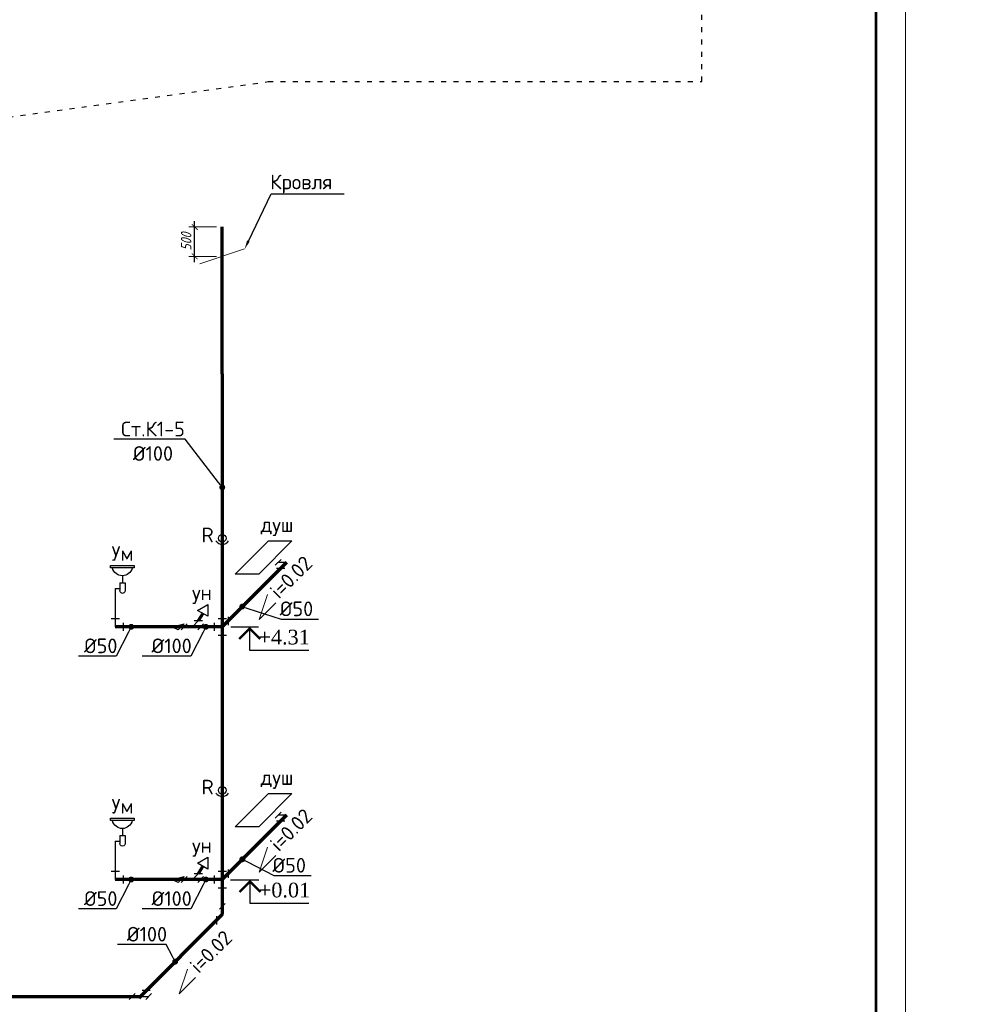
# Model space of a CAD drawing. Extents: x -4445 to 1909585, y 1860 to 289234.
# Tile 106 of 110: x 756652 to 772670, y 194308 to 211061. Entities that reach past the tile are written whole.
import ezdxf
from ezdxf import colors
from ezdxf.entities.mleader import LeaderData, LeaderLine
from ezdxf.math import Vec2, Vec3

# ---------------------------------------------------------------- set-up
doc = ezdxf.new("R2010")
doc.units = 0
doc.header["$LTSCALE"] = 0.5
doc.header["$MEASUREMENT"] = 0
doc.header["$PDMODE"] = 34
doc.header["$PDSIZE"] = 3
doc.linetypes.add('ACAD_ISO03W100', pattern=[30, 12, -18])
doc.layers.get('0').update_dxf_attribs({"linetype": 'CONTINUOUS', "lineweight": 18})
doc.layers.get('DEFPOINTS').update_dxf_attribs({"color": 2, "linetype": 'CONTINUOUS', "lineweight": 13})
doc.layers.add('U 20', color=7, linetype='CONTINUOUS')
doc.layers.add('ВК', color=7, linetype='CONTINUOUS', lineweight=25)
doc.layers.add('К1', color=24, linetype='бытовая канализация', lineweight=70)
doc.styles.add('GOST', font='isocpeur.ttf')
doc.styles.add('Isocpeur', font='isocpeui.ttf', dxfattribs={"height": 250})
doc.styles.get("Standard").update_dxf_attribs({"font": 'spds.shx', "oblique": 15})
doc.styles.add('Наименование', font='times.ttf')
doc.linetypes.add('бытовая канализация', pattern='A,5,-0.5,["К1",Standard,S=0.7,R=0,X=0,Y=-0.35],-2', length=7.5)
doc.dimstyles.new('100', dxfattribs={"dimtxt": 180, "dimasz": 100, "dimexe": 100, "dimexo": 100, "dimgap": 50, "dimtad": 1, "dimdec": 0, "dimzin": 0, "dimdsep": 46, "dimtxsty": 'Standard', "dimblk": 'ARCHTICK', "dimcen": 200, "dimdle": 100, "dimclrt": 256, "dimadec": 0, "dimazin": 0, "dimtfac": 1, "dimtdec": 0, "dimtmove": 2, "dimatfit": 3, "dimldrblk": 'ARCHTICK', "dimfxl": 0.5, "dimtvp": 1.1, "dimtolj": 1, "dimtzin": 0, "dimlwe": -1, "dimarcsym": 0})

# ---------------------------------------------------------------- blocks, each defined once
blk = doc.blocks.new('Умывальник схема')
at = {"color": 7, "lineweight": 30, "ltscale": 250}
for p, q in [((13263, 19024), (13263, 18903)), ((13309, 18903), (13217, 18903)), ((13217, 18903), (13217, 18770)), ((13309, 18903), (13309, 18770)), ((13384, 18805), (13309, 18805))]:
    blk.add_line(p, q, dxfattribs=at)
blk.add_lwpolyline([(13466, 19197), (13062, 19197), (13062, 19157), (13466, 19157)], close=True, dxfattribs=at)
for centre, radius, start, end in [((13264, 19196), 173, 193.0686, 346.9314), ((13263, 18770), 45.9, 180, 0.0003)]:
    blk.add_arc(centre, radius, start, end, dxfattribs=at)
blk = doc.blocks.new('_Dot')
at = {"color": 0, "linetype": 'ByBlock', "lineweight": -2}
blk.add_line((-0.5, 0), (-1, 0), dxfattribs=at)
at = {"color": 0, "linetype": 'ByBlock', "const_width": 0.5}
blk.add_lwpolyline([(-0.25, 0, 1), (0.25, 0, 1)], format="xyb", close=True, dxfattribs=at)
blk = doc.blocks.new('_ArchTick')
at = {"color": 0, "linetype": 'ByBlock', "const_width": 0.15}
blk.add_lwpolyline([(-0.5, -0.5), (0.5, 0.5)], dxfattribs=at)
blk = doc.blocks.new('*D3039')
at = {"color": 0, "linetype": 'Continuous', "lineweight": -2, "transparency": 16777216}
blk.add_line((759628, 206935), (759628, 207635), dxfattribs=at)
at = {"color": 0, "transparency": 16777216}
for p, q in [((759997, 207535), (759528, 207535)), ((759997, 207035), (759528, 207035))]:
    blk.add_line(p, q, dxfattribs=at)
at = {"layer": 'DEFPOINTS', "color": 0, "transparency": 16777216}
for p in [(759628, 207535), (760097, 207535), (760097, 207035)]:
    blk.add_point(p, dxfattribs=at)
at = {"color": 0, "lineweight": -2, "transparency": 16777216, "xscale": 100, "yscale": 100, "zscale": 100}
for p, rotation in [((759628, 207535), 90), ((759628, 207035), 270)]:
    blk.add_blockref('_ArchTick', p, dxfattribs=dict(at, rotation=rotation))
at = {"transparency": 16777216, "insert": (759484, 207285), "char_height": 180, "attachment_point": 5, "rotation": 90}
blk.add_mtext('\\A1;500', dxfattribs=at)

msp = doc.modelspace()

# ---------------------------------------------------------------- linework, layer by layer
msp.add_line((759716.699, 206910.1), (760478.099, 207160.05))
at = {"color": 26, "lineweight": 30, "ltscale": 250}
for p, q in [((761099.439, 201877.115), (761000.444, 201778.12)), ((761020.947, 201728.623), (761160.947, 201728.623)), ((761189.941, 201827.618), (761049.941, 201827.618)), ((761090.947, 201728.623), (761189.941, 201827.618)), ((758278.066, 201381.7), (758278.066, 200731.7)), ((758208.066, 200871.7), (758348.066, 200871.7)), ((758278.066, 200871.7), (758278.066, 200731.7)), ((760027.399, 200871.7), (760167.399, 200871.7)), ((760097.399, 200871.7), (760097.399, 200591.7)), ((760196.394, 200900.695), (760196.394, 200760.695)), ((758278.066, 200731.7), (758418.066, 200731.7)), ((758418.066, 200661.7), (758418.066, 200801.7)), ((759447.651, 200781.197), (759348.656, 200682.203)), ((759500.051, 200781.197), (759401.056, 200682.203)), ((759450.554, 200731.7), (759730.554, 200731.7)), ((759590.554, 200731.7), (759689.549, 200830.695)), ((759759.549, 200830.695), (759619.549, 200830.695)), ((759780.051, 200781.197), (759681.056, 200682.203)), ((759957.399, 200801.7), (759957.399, 200661.7)), ((760097.399, 200731.7), (759957.399, 200731.7)), ((760097.399, 200731.7), (760196.394, 200830.695)), ((760027.399, 200591.7), (760167.399, 200591.7)), ((761099.439, 197577.115), (761000.444, 197478.12)), ((761189.941, 197527.618), (761049.941, 197527.618)), ((761090.947, 197428.623), (761189.941, 197527.618)), ((761020.947, 197428.623), (761160.947, 197428.623)), ((758278.066, 197081.7), (758278.066, 196431.7)), ((758208.066, 196571.7), (758348.066, 196571.7)), ((758278.066, 196571.7), (758278.066, 196431.7)), ((759590.554, 196431.7), (759689.549, 196530.695)), ((759759.549, 196530.695), (759619.549, 196530.695)), ((760027.399, 196571.7), (760167.399, 196571.7)), ((760097.399, 196571.7), (760097.399, 196291.7)), ((760097.399, 196431.7), (760196.394, 196530.695)), ((760196.394, 196600.695), (760196.394, 196460.695)), ((758278.066, 196431.7), (758418.066, 196431.7)), ((758418.066, 196361.7), (758418.066, 196501.7)), ((759447.651, 196481.197), (759348.656, 196382.203)), ((759500.051, 196481.197), (759401.056, 196382.203)), ((759450.554, 196431.7), (759730.554, 196431.7)), ((759780.051, 196481.197), (759681.056, 196382.203)), ((759957.399, 196501.7), (759957.399, 196361.7)), ((760097.399, 196431.7), (759957.399, 196431.7)), ((760027.399, 196291.7), (760167.399, 196291.7)), ((760146.897, 196024.573), (760047.902, 195925.578)), ((760097.399, 195835.075), (760097.399, 195975.075)), ((760097.399, 195835.075), (759998.404, 195736.081)), ((759998.404, 195806.081), (759998.404, 195666.081)), ((758704.689, 194442.365), (758803.684, 194541.36)), ((758873.684, 194541.36), (758733.684, 194541.36)), ((758614.186, 194491.862), (758515.191, 194392.867)), ((758564.689, 194442.365), (758844.689, 194442.365)), ((758894.186, 194491.862), (758795.191, 194392.867))]:
    msp.add_line(p, q, dxfattribs=at)
at = {"linetype": 'ByBlock', "lineweight": 20, "ltscale": 10}
msp.add_lwpolyline([(712318.621, 185814.276), (771718.621, 185814.276), (771718.621, 227814.276), (712318.621, 227814.276)], close=True, dxfattribs=at)
msp.add_lwpolyline([(712318.621, 185814.276), (771718.621, 185814.276), (771718.621, 227814.276), (712318.621, 227814.276)], close=True, dxfattribs=at)
at = {"ltscale": 10, "const_width": 50}
msp.add_lwpolyline([(714318.621, 186314.276), (771218.621, 186314.276), (771218.621, 227314.276), (714318.621, 227314.276)], close=True, dxfattribs=at)
msp.add_lwpolyline([(714318.621, 186314.276), (771218.621, 186314.276), (771218.621, 227314.276), (714318.621, 227314.276)], close=True, dxfattribs=at)
at = {"lineweight": 30, "ltscale": 250}
for points in [[(760718.061, 201628.107), (760318.061, 201628.107), (760883.746, 202193.793), (761283.746, 202193.793), (760718.061, 201628.107)], [(760718.061, 197328.107), (760318.061, 197328.107), (760883.746, 197893.793), (761283.746, 197893.793), (760718.061, 197328.107)]]:
    msp.add_lwpolyline(points, dxfattribs=at)
at = {"ltscale": 250}
for points in [[(761007.696, 201139.443), (760724.854, 200856.6), (760866.275, 201280.864)], [(761007.696, 196839.443), (760724.854, 196556.6), (760866.275, 196980.864)], [(759644.861, 194767.323), (759362.018, 194484.48), (759503.44, 194908.744)]]:
    msp.add_lwpolyline(points, dxfattribs=at)
at = {"color": 7, "lineweight": 30, "ltscale": 250}
for points in [[(759851.151, 200910.599), (759677.946, 201010.599), (759851.151, 201110.599), (759851.151, 200910.599)], [(759851.151, 196610.599), (759677.946, 196710.599), (759851.151, 196810.599), (759851.151, 196610.599)]]:
    msp.add_lwpolyline(points, dxfattribs=at)
at = {"color": 26, "lineweight": 30, "ltscale": 250}
for points in [[(759348.656, 200682.203), (759239.454, 200731.7), (759447.651, 200781.197)], [(759348.656, 196382.203), (759239.454, 196431.7), (759447.651, 196481.197)]]:
    msp.add_lwpolyline(points, dxfattribs=at)
at = {"lineweight": 30, "ltscale": 250}
for centre in [(760097.399, 202238.78), (760097.399, 197949.18)]:
    msp.add_circle(centre, 65, dxfattribs=at)
for centre in [(760097.399, 202268.23), (760097.399, 197978.63)]:
    msp.add_arc(centre, 131.967, 215.0235706, 324.9764294, dxfattribs=at)
at = {"layer": 'U 20', "color": 1}
for p, q in [((760244.024, 200731.7), (760713.418, 200731.7)), ((760239.801, 196427.477), (760719.018, 196427.477))]:
    msp.add_line(p, q, dxfattribs=at)
for points in [[(760383.418, 200523.42, 40, 40, 0), (760563.418, 200703.42, 40, 40, 0), (760743.418, 200523.42, 40, 40, 0)], [(760389.018, 196219.197, 40, 40, 0), (760569.018, 196399.197, 40, 40, 0), (760749.018, 196219.197, 40, 40, 0)]]:
    msp.add_lwpolyline(points, format="xyseb", dxfattribs=at)
for points in [[(760563.418, 200731.7), (760563.418, 200331.7), (761567.6, 200331.7)], [(760569.018, 196427.477), (760569.018, 196027.477), (761573.2, 196027.477)]]:
    msp.add_lwpolyline(points, dxfattribs=at)
at = {"layer": 'ВК', "color": 7, "linetype": 'ACAD_ISO03W100', "ltscale": 14}
msp.add_lwpolyline([(720876.057, 194442.365), (724417.9, 205005.1), (760880.6, 210008.6), (768253.457, 210008.6), (768253.457, 211956.165)], dxfattribs=at)
at = {"layer": 'К1', "ltscale": 500}
for p, q in [((760097.399, 205035.075), (760097.399, 207535.075)), ((760097.399, 205035.075), (760097.399, 200735.075)), ((760097.399, 200735.075), (760097.399, 196435.075)), ((720876.057, 194442.365), (758704.689, 194442.365))]:
    msp.add_line(p, q, dxfattribs=at)
at = {"layer": 'К1', "ltscale": 750}
for p, q in [((761189.941, 201827.618), (760089.801, 200727.477)), ((760097.399, 200731.7), (758278.066, 200731.7)), ((761189.941, 197527.618), (760089.801, 196427.477)), ((760097.399, 196431.7), (758278.066, 196431.7)), ((760097.399, 196431.7), (760097.399, 195835.075)), ((760097.399, 195835.075), (758677.943, 194415.619))]:
    msp.add_line(p, q, dxfattribs=at)
at = {"layer": 'К1', "ltscale": 250}
for p, q in [((759764.549, 200960.599), (759689.549, 200830.695)), ((759764.549, 196660.599), (759689.549, 196530.695))]:
    msp.add_line(p, q, dxfattribs=at)

# ---------------------------------------------------------------- block references
at = {"xscale": -1}
for p in [(771661.634, 182576.741), (771661.634, 178276.741)]:
    msp.add_blockref('Умывальник схема', p, dxfattribs=at)

# ---------------------------------------------------------------- texts
at = {"linetype": 'ByBlock', "lineweight": 30, "ltscale": 250, "style": 'GOST'}
for p in [(759745.508, 202168.913), (759745.508, 197879.313)]:
    msp.add_text('R', height=250, dxfattribs=at).set_placement(p)
at = {"style": 'GOST'}
for p in [(760750.004, 202342.55), (760750.004, 198042.55)]:
    msp.add_text('душ', height=250, dxfattribs=at).set_placement(p)
at = {"color": 7, "lineweight": 30, "ltscale": 250, "style": 'GOST'}
for s, p in [('Ум', (758214.587, 201853.902)), ('ун', (759584.193, 201186.436)), ('Ум', (758214.587, 197553.902)), ('ун', (759584.193, 196886.436))]:
    msp.add_text(s, height=250, dxfattribs=at).set_placement(p)
for p in [(761060.547, 201192.293), (761060.547, 196892.293), (759697.712, 194820.173)]:
    msp.add_text('i=0.02', height=250, rotation=45, dxfattribs=at).set_placement(p)
at = {"color": 7, "lineweight": 50, "char_height": 250, "attachment_point": 4, "style": 'Isocpeur'}
for s, insert, width in [('\\pi2991.4444;{\\C0;Ссылочные документы}', (139553.599, 203614.276), 9505.04788), ('\\pi2752.61864;{\\C0;Прилагаемые документы}', (139553.599, 201264.584), 9505.04788), ('\\pi163.06818;{\\C0;Основные показатели систем водоснабжения и \\P\\pi2964.29924;канализации}', (139390.71, 198649.49), 8000)]:
    msp.add_mtext(s, dxfattribs=dict(at, insert=insert, width=width))
at = {"layer": 'U 20', "color": 7, "style": 'Наименование'}
for s, p in [('+4.31', (760713.418, 200431.7)), ('+0.01', (760719.018, 196127.477))]:
    msp.add_text(s, height=250, dxfattribs=at).set_placement(p)

# ---------------------------------------------------------------- dimensions: what is measured, and where the dimension line sits
dim = msp.add_linear_dim(base=(759627.779, 207535.075), p1=(760097.399, 207035.075), p2=(760097.399, 207535.075), angle=90, dimstyle='100')
dim.commit()
dim.dimension.update_dxf_attribs({"geometry": '*D3039', "text_midpoint": (759484.051, 207285.075)})

# ---------------------------------------------------------------- leaders
ml = msp.add_multileader_mtext('Standard')
ml.set_content('Кровля', color=256, style='GOST')
ml.set_leader_properties()
ml.build(insert=Vec2(0, 0))
ml.multileader.update_dxf_attribs({"text_left_attachment_type": 6, "text_right_attachment_type": 6, "dogleg_length": 0.001, "arrow_head_size": 150, "scale": 100})
ctx = ml.context
ctx.base_point, ctx.scale, ctx.char_height, ctx.arrow_head_size, ctx.landing_gap_size, ctx.plane_origin = Vec3(760929.154, 208100.465), 100, 250, 150, 0, Vec3(760478.099, 207160.05)
ctx.left_attachment, ctx.right_attachment, ctx.text_align_type = 6, 6, 1
notes = []
notes.append((ctx, [(0, (1, 1, 0), (760929.054, 208100.465), (1, 0), 0.1, [(0, [(760478.099, 207160.05)], 0, [])])]))
ctx.mtext.insert, ctx.mtext.alignment, ctx.mtext.flow_direction = Vec3(761441.654, 208425.465), 2, 5
ml = msp.add_multileader_mtext('Standard')
ml.set_content('Ст.К1-5\\P%%C100', color=256, style='GOST')
ml.set_leader_properties()
ml.set_arrow_properties(name='DOT')
ml.build(insert=Vec2(0, 0))
ml.multileader.update_dxf_attribs({"text_left_attachment_type": 6, "text_right_attachment_type": 6, "dogleg_length": 0.001, "arrow_head_size": 100, "scale": 100})
ctx = ml.context
ctx.base_point, ctx.scale, ctx.char_height, ctx.arrow_head_size, ctx.landing_gap_size, ctx.plane_origin = Vec3(758368.52, 203921.795), 100, 250, 100, 0, Vec3(760097.399, 203105.38)
ctx.left_attachment, ctx.right_attachment, ctx.text_align_type = 6, 6, 1
notes.append((ctx, [(1, (1, 1, 0), (759468.62, 203921.795), (-1, 0), 0.1, [(0, [(760097.399, 203105.38)], 0, [])])]))
ctx.mtext.insert, ctx.mtext.alignment, ctx.mtext.flow_direction = Vec3(758918.52, 204221.795), 2, 5
ml = msp.add_multileader_mtext('Standard')
ml.set_content('%%C50', color=256, style='GOST')
ml.set_leader_properties()
ml.set_arrow_properties(name='DOT')
ml.build(insert=Vec2(0, 0))
ml.multileader.update_dxf_attribs({"text_left_attachment_type": 6, "text_right_attachment_type": 6, "dogleg_length": 0.001, "arrow_head_size": 100, "scale": 100})
ctx = ml.context
ctx.base_point, ctx.scale, ctx.char_height, ctx.arrow_head_size, ctx.landing_gap_size, ctx.plane_origin = Vec3(761097.418, 200862.38), 100, 250, 100, 0, Vec3(760438.339, 201076.015)
ctx.left_attachment, ctx.right_attachment, ctx.text_align_type = 6, 6, 1
notes.append((ctx, [(0, (1, 1, 0), (761097.318, 200862.38), (1, 0), 0.1, [(0, [(760438.339, 201076.015)], 0, [])])]))
ctx.mtext.insert, ctx.mtext.alignment, ctx.mtext.flow_direction = Vec3(761359.918, 201162.38), 2, 5
ml = msp.add_multileader_mtext('Standard')
ml.set_content('%%C50', color=256, style='GOST')
ml.set_leader_properties()
ml.set_arrow_properties(name='DOT')
ml.build(insert=Vec2(0, 0))
ml.multileader.update_dxf_attribs({"text_left_attachment_type": 6, "text_right_attachment_type": 6, "dogleg_length": 0.001, "arrow_head_size": 100, "scale": 100})
ctx = ml.context
ctx.base_point, ctx.scale, ctx.char_height, ctx.arrow_head_size, ctx.landing_gap_size, ctx.plane_origin = Vec3(757767.254, 200232.6), 100, 250, 100, 0, Vec3(758549.354, 200731.7)
ctx.left_attachment, ctx.right_attachment, ctx.text_align_type = 6, 6, 1
notes.append((ctx, [(1, (1, 1, 0), (758292.354, 200232.6), (-1, 0), 0.1, [(0, [(758549.354, 200731.7)], 0, [])])]))
ctx.mtext.insert, ctx.mtext.alignment, ctx.mtext.flow_direction = Vec3(758029.754, 200532.6), 2, 5
ml = msp.add_multileader_mtext('Standard')
ml.set_content('%%C100', color=256, style='GOST')
ml.set_leader_properties()
ml.set_arrow_properties(name='DOT')
ml.build(insert=Vec2(0, 0))
ml.multileader.update_dxf_attribs({"text_left_attachment_type": 6, "text_right_attachment_type": 6, "dogleg_length": 0.001, "arrow_head_size": 100, "scale": 100})
ctx = ml.context
ctx.base_point, ctx.scale, ctx.char_height, ctx.arrow_head_size, ctx.landing_gap_size, ctx.plane_origin = Vec3(758911.454, 200232.6), 100, 250, 100, 0, Vec3(759818.554, 200731.7)
ctx.left_attachment, ctx.right_attachment, ctx.text_align_type = 6, 6, 1
notes.append((ctx, [(1, (1, 1, 0), (759561.554, 200232.6), (-1, 0), 0.1, [(0, [(759818.554, 200731.7)], 0, [])])]))
ctx.mtext.insert, ctx.mtext.alignment, ctx.mtext.flow_direction = Vec3(759236.454, 200532.6), 2, 5
ml = msp.add_multileader_mtext('Standard')
ml.set_content('%%C50', color=256, style='GOST')
ml.set_leader_properties()
ml.set_arrow_properties(name='DOT')
ml.build(insert=Vec2(0, 0))
ml.multileader.update_dxf_attribs({"text_left_attachment_type": 6, "text_right_attachment_type": 6, "dogleg_length": 0.001, "arrow_head_size": 100, "scale": 100})
ctx = ml.context
ctx.base_point, ctx.scale, ctx.char_height, ctx.arrow_head_size, ctx.landing_gap_size, ctx.plane_origin = Vec3(760973.826, 196498.772), 100, 250, 100, 0, Vec3(760438.339, 196776.015)
ctx.left_attachment, ctx.right_attachment, ctx.text_align_type = 6, 6, 1
notes.append((ctx, [(0, (1, 1, 0), (760973.726, 196498.772), (1, 0), 0.1, [(0, [(760438.339, 196776.015)], 0, [])])]))
ctx.mtext.insert, ctx.mtext.alignment, ctx.mtext.flow_direction = Vec3(761236.326, 196798.772), 2, 5
ml = msp.add_multileader_mtext('Standard')
ml.set_content('%%C50', color=256, style='GOST')
ml.set_leader_properties()
ml.set_arrow_properties(name='DOT')
ml.build(insert=Vec2(0, 0))
ml.multileader.update_dxf_attribs({"text_left_attachment_type": 6, "text_right_attachment_type": 6, "dogleg_length": 0.001, "arrow_head_size": 100, "scale": 100})
ctx = ml.context
ctx.base_point, ctx.scale, ctx.char_height, ctx.arrow_head_size, ctx.landing_gap_size, ctx.plane_origin = Vec3(757767.254, 195932.6), 100, 250, 100, 0, Vec3(758549.354, 196431.7)
ctx.left_attachment, ctx.right_attachment, ctx.text_align_type = 6, 6, 1
notes.append((ctx, [(1, (1, 1, 0), (758292.354, 195932.6), (-1, 0), 0.1, [(0, [(758549.354, 196431.7)], 0, [])])]))
ctx.mtext.insert, ctx.mtext.alignment, ctx.mtext.flow_direction = Vec3(758029.754, 196232.6), 2, 5
ml = msp.add_multileader_mtext('Standard')
ml.set_content('%%C100', color=256, style='GOST')
ml.set_leader_properties()
ml.set_arrow_properties(name='DOT')
ml.build(insert=Vec2(0, 0))
ml.multileader.update_dxf_attribs({"text_left_attachment_type": 6, "text_right_attachment_type": 6, "dogleg_length": 0.001, "arrow_head_size": 100, "scale": 100})
ctx = ml.context
ctx.base_point, ctx.scale, ctx.char_height, ctx.arrow_head_size, ctx.landing_gap_size, ctx.plane_origin = Vec3(758911.454, 195932.6), 100, 250, 100, 0, Vec3(759818.554, 196431.7)
ctx.left_attachment, ctx.right_attachment, ctx.text_align_type = 6, 6, 1
notes.append((ctx, [(1, (1, 1, 0), (759561.554, 195932.6), (-1, 0), 0.1, [(0, [(759818.554, 196431.7)], 0, [])])]))
ctx.mtext.insert, ctx.mtext.alignment, ctx.mtext.flow_direction = Vec3(759236.454, 196232.6), 2, 5
ml = msp.add_multileader_mtext('Standard')
ml.set_content('%%C100', color=256, style='GOST')
ml.set_leader_properties()
ml.set_arrow_properties(name='DOT')
ml.build(insert=Vec2(0, 0))
ml.multileader.update_dxf_attribs({"text_left_attachment_type": 6, "text_right_attachment_type": 6, "dogleg_length": 0.001, "arrow_head_size": 100, "scale": 100})
ctx = ml.context
ctx.base_point, ctx.scale, ctx.char_height, ctx.arrow_head_size, ctx.landing_gap_size, ctx.plane_origin = Vec3(758491.918, 195326.28), 100, 250, 100, 0, Vec3(759295.761, 195033.437)
ctx.left_attachment, ctx.right_attachment, ctx.text_align_type = 6, 6, 1
notes.append((ctx, [(1, (1, 1, 0), (759142.018, 195326.28), (-1, 0), 0.1, [(0, [(759295.761, 195033.437)], 0, [])])]))
ctx.mtext.insert, ctx.mtext.alignment, ctx.mtext.flow_direction = Vec3(758816.918, 195626.28), 2, 5
for ctx, leaders in notes:
    for number, flags, end, landing, length, lines in leaders:
        leader = LeaderData()
        leader.index, (leader.has_last_leader_line, leader.has_dogleg_vector, leader.attachment_direction) = number, flags
        leader.last_leader_point, leader.dogleg_vector, leader.dogleg_length = Vec3(end), Vec3(landing), length
        for number, points, colour, breaks in lines:
            line = LeaderLine()
            line.index, line.vertices, line.color, line.breaks = number, Vec3.list(points), colors.encode_raw_color(colour), breaks
            leader.lines.append(line)
        ctx.leaders.append(leader)

doc.saveas('drawing.dxf')
